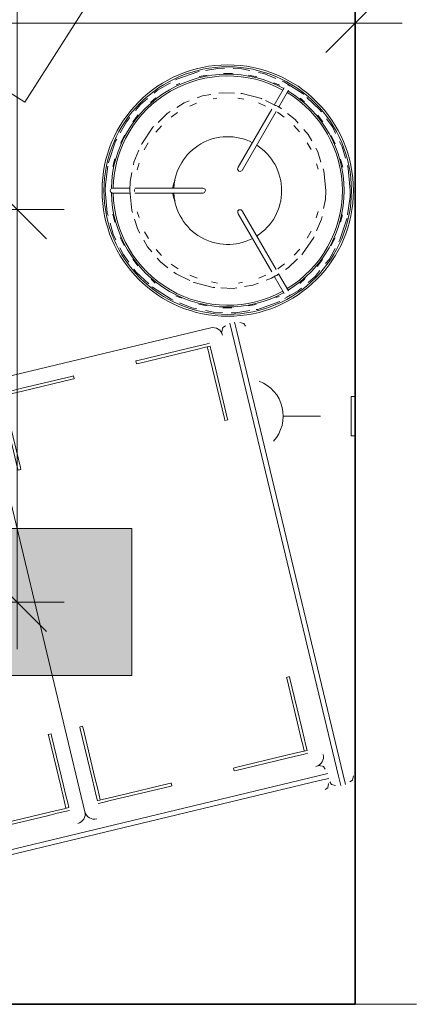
# Model space of a CAD drawing. Header units: centimetres. Extents: x -923 to 131, y 2044 to 2827.
# Tile 10 of 14: x -465 to -385, y 2346 to 2547. Entities that reach past the tile are written whole.
import ezdxf

# ---------------------------------------------------------------- set-up
doc = ezdxf.new("R2010")
doc.units = ezdxf.units.CM
for name, color, linetype, lineweight in [('Meble-1', 253, 'Continuous', 18), ('Oprawy oświetleniowe', 7, 'Continuous', 18), ('Oprawy oświetleniowe-1', 253, 'Continuous', 18), ('Osprzęt elektryczny-1', 253, 'Continuous', 18), ('Symbol gniazda-1', 253, 'Continuous', 18), ('Wymiary', 50, 'Continuous', 9), ('Wymiary-40', 50, 'Continuous', 9), ('Ściany-1', 253, 'Continuous', 18), ('Ściany-2', 250, 'Continuous', 35)]:
    doc.layers.add(name, color=color, linetype=linetype, lineweight=lineweight)
doc.styles.add('Arial_1', font='arial.ttf', dxfattribs={"height": 10})
doc.dimstyles.new('Przekątna_-_2_5_mm_Arial', dxfattribs={"dimscale": 30.48, "dimtxt": 10.202594, "dimasz": 0.393701, "dimexe": 0.314961, "dimexo": 0.19685, "dimgap": 0.229659, "dimtad": 1, "dimdec": 0, "dimzin": 0, "dimdsep": 46, "dimtxsty": 'Arial_1', "dimblk1": 'OBLIQUE', "dimblk2": 'OBLIQUE', "dimsah": 1, "dimcen": 0.09, "dimdle": 0.314961, "dimazin": 0, "dimtfac": 1, "dimtdec": 4, "dimtix": 1, "dimtmove": 0, "dimatfit": 3, "dimfxl": 1, "dimtvp": 1, "dimtfill": 1, "dimtolj": 1, "dimtzin": 0, "dimarcsym": 2})

# ---------------------------------------------------------------- blocks, each defined once
blk = doc.blocks.new('Armchair Plump - Armchair Plump-491428-Rzut_sufitu projektowany')
at = {"layer": 'Meble-1'}
for p, q in [((-40, 50.87), (40, 50.87)), ((-40, 32.49), (-40, 50.87)), ((40, 50.87), (40, 32.49)), ((40, 32.49), (-40, 32.49)), ((-40, 32.49), (-40, -37.47)), ((40, 32.49), (40, -37.47)), ((-40, -37.47), (40, -37.47))]:
    blk.add_line(p, q, dxfattribs=at)
blk = doc.blocks.new('F03999_EN_Anderson-Sofa_2019 - Grey Velvet-874359-Rzut_sufitu projektowany')
at = {"layer": 'Meble-1'}
for p, q in [((-78, -2), (-78, 0)), ((-78, -95), (-78, -2)), ((-77, 0), (-77, -2)), ((-77, -2), (-77, -95)), ((-75, -2), (-73, -2)), ((-73, -2), (73, -2)), ((73, -2), (75, -2)), ((77, -2), (77, 0)), ((77, -95), (77, -2)), ((78, 0), (78, -2)), ((78, -2), (78, -95)), ((-73, -3), (-75, -3)), ((73, -3), (-73, -3)), ((75, -3), (73, -3)), ((-71.01, -8), (-72, -8)), ((-69.44, -8), (-71.01, -8)), ((-69.44, -8), (-67.37, -8)), ((-56.96, -8), (-67.37, -8)), ((-56.55, -8), (-56.96, -8)), ((-56.54, -8.6), (-56.54, -8)), ((-56.54, -8), (-56.54, -8)), ((-43.46, -8), (-43.46, -8.6)), ((-43.46, -8), (-43.46, -8)), ((-43.04, -8), (-43.45, -8)), ((-32.63, -8), (-43.04, -8)), ((-32.63, -8), (-30.56, -8)), ((-28.99, -8), (-30.56, -8)), ((-28, -8), (-28.99, -8)), ((-25, -95), (-25, -7)), ((-25, -7), (-25, -95)), ((-21.01, -8), (-22, -8)), ((-19.44, -8), (-21.01, -8)), ((-19.44, -8), (-17.37, -8)), ((-6.96, -8), (-17.37, -8)), ((-6.55, -8), (-6.96, -8)), ((-6.54, -8.6), (-6.54, -8)), ((-6.54, -8), (-6.54, -8)), ((6.54, -8), (6.54, -8.6)), ((6.54, -8), (6.54, -8)), ((6.96, -8), (6.55, -8)), ((17.37, -8), (6.96, -8)), ((17.37, -8), (19.44, -8)), ((21.01, -8), (19.44, -8)), ((22, -8), (21.01, -8)), ((28.99, -8), (28, -8)), ((30.56, -8), (28.99, -8)), ((30.56, -8), (32.63, -8)), ((43.04, -8), (32.63, -8)), ((43.45, -8), (43.04, -8)), ((43.46, -8.6), (43.46, -8)), ((43.46, -8), (43.46, -8)), ((56.54, -8), (56.54, -8.6)), ((56.54, -8), (56.54, -8)), ((56.96, -8), (56.55, -8)), ((67.37, -8), (56.96, -8)), ((67.37, -8), (69.44, -8)), ((71.01, -8), (69.44, -8)), ((72, -8), (71.01, -8)), ((-72, -8.6), (-72, -9.59)), ((-72, -8.6), (-71.01, -8.6)), ((-72, -9.59), (-72, -11.16)), ((-71.4, -9.59), (-71.4, -8.62)), ((-71.4, -11.16), (-71.4, -9.59)), ((-71.01, -8.6), (-69.44, -8.6)), ((-67.37, -8.6), (-69.44, -8.6)), ((-67.37, -8.6), (-56.96, -8.6)), ((-56.96, -8.6), (-56.55, -8.6)), ((-56.54, -8.6), (-56.54, -8.6)), ((-43.46, -8.6), (-43.46, -8.6)), ((-43.45, -8.6), (-43.04, -8.6)), ((-43.04, -8.6), (-32.63, -8.6)), ((-30.56, -8.6), (-32.63, -8.6)), ((-30.56, -8.6), (-28.99, -8.6)), ((-28.99, -8.6), (-28, -8.6)), ((-28.6, -8.62), (-28.6, -9.59)), ((-28.6, -9.59), (-28.6, -11.16)), ((-28, -9.59), (-28, -8.6)), ((-28, -11.16), (-28, -9.59)), ((-22, -8.6), (-22, -9.59)), ((-22, -8.6), (-21.01, -8.6)), ((-22, -9.59), (-22, -11.16)), ((-21.4, -9.59), (-21.4, -8.62)), ((-21.4, -11.16), (-21.4, -9.59)), ((-21.01, -8.6), (-19.44, -8.6)), ((-17.37, -8.6), (-19.44, -8.6)), ((-17.37, -8.6), (-6.96, -8.6)), ((-6.96, -8.6), (-6.55, -8.6)), ((-6.54, -8.6), (-6.54, -8.6)), ((6.54, -8.6), (6.54, -8.6)), ((6.55, -8.6), (6.96, -8.6)), ((6.96, -8.6), (17.37, -8.6)), ((19.44, -8.6), (17.37, -8.6)), ((19.44, -8.6), (21.01, -8.6)), ((21.01, -8.6), (22, -8.6)), ((21.4, -8.62), (21.4, -9.59)), ((21.4, -9.59), (21.4, -11.16)), ((22, -9.59), (22, -8.6)), ((22, -11.16), (22, -9.59)), ((28, -8.6), (28, -9.59)), ((28, -8.6), (28.99, -8.6)), ((28, -9.59), (28, -11.16)), ((28.6, -9.59), (28.6, -8.62)), ((28.6, -11.16), (28.6, -9.59)), ((28.99, -8.6), (30.56, -8.6)), ((32.63, -8.6), (30.56, -8.6)), ((32.63, -8.6), (43.04, -8.6)), ((43.04, -8.6), (43.45, -8.6)), ((43.46, -8.6), (43.46, -8.6)), ((56.54, -8.6), (56.54, -8.6)), ((56.55, -8.6), (56.96, -8.6)), ((56.96, -8.6), (67.37, -8.6)), ((69.44, -8.6), (67.37, -8.6)), ((69.44, -8.6), (71.01, -8.6)), ((71.01, -8.6), (72, -8.6)), ((71.4, -8.62), (71.4, -9.59)), ((71.4, -9.59), (71.4, -11.16)), ((72, -9.59), (72, -8.6)), ((72, -11.16), (72, -9.59)), ((-72, -13.23), (-72, -11.16)), ((-71.4, -11.16), (-71.4, -13.23)), ((-28.6, -13.23), (-28.6, -11.16)), ((-28, -11.16), (-28, -13.23)), ((-22, -13.23), (-22, -11.16)), ((-21.4, -11.16), (-21.4, -13.23)), ((21.4, -13.23), (21.4, -11.16)), ((22, -11.16), (22, -13.23)), ((28, -13.23), (28, -11.16)), ((28.6, -11.16), (28.6, -13.23)), ((71.4, -13.23), (71.4, -11.16)), ((72, -11.16), (72, -13.23)), ((-72, -13.23), (-72, -23.64)), ((-71.4, -23.64), (-71.4, -13.23)), ((-28.6, -13.23), (-28.6, -23.64)), ((-28, -23.64), (-28, -13.23)), ((-22, -13.23), (-22, -23.64)), ((-21.4, -23.64), (-21.4, -13.23)), ((21.4, -13.23), (21.4, -23.64)), ((22, -23.64), (22, -13.23)), ((28, -13.23), (28, -23.64)), ((28.6, -23.64), (28.6, -13.23)), ((71.4, -13.23), (71.4, -23.64)), ((72, -23.64), (72, -13.23)), ((-72, -23.64), (-72, -24.05)), ((-72, -24.06), (-71.4, -24.06)), ((-72, -24.06), (-72, -24.06)), ((-71.4, -24.05), (-71.4, -23.64)), ((-71.4, -24.06), (-71.4, -24.06)), ((-28.6, -23.64), (-28.6, -24.05)), ((-28.6, -24.06), (-28, -24.06)), ((-28.6, -24.06), (-28.6, -24.06)), ((-28, -24.05), (-28, -23.64)), ((-28, -24.06), (-28, -24.06)), ((-22, -23.64), (-22, -24.05)), ((-22, -24.06), (-21.4, -24.06)), ((-22, -24.06), (-22, -24.06)), ((-21.4, -24.05), (-21.4, -23.64)), ((-21.4, -24.06), (-21.4, -24.06)), ((21.4, -23.64), (21.4, -24.05)), ((21.4, -24.06), (22, -24.06)), ((21.4, -24.06), (21.4, -24.06)), ((22, -24.05), (22, -23.64)), ((22, -24.06), (22, -24.06)), ((28, -23.64), (28, -24.05)), ((28, -24.06), (28.6, -24.06)), ((28, -24.06), (28, -24.06)), ((28.6, -24.05), (28.6, -23.64)), ((28.6, -24.06), (28.6, -24.06)), ((71.4, -23.64), (71.4, -24.05)), ((71.4, -24.06), (72, -24.06)), ((71.4, -24.06), (71.4, -24.06)), ((72, -24.05), (72, -23.64)), ((72, -24.06), (72, -24.06)), ((-71.4, -77.94), (-72, -77.94)), ((-72, -77.94), (-72, -77.94)), ((-72, -77.95), (-72, -78.36)), ((-71.4, -77.94), (-71.4, -77.94)), ((-71.4, -78.36), (-71.4, -77.95)), ((-28, -77.94), (-28.6, -77.94)), ((-28.6, -77.94), (-28.6, -77.94)), ((-28.6, -77.95), (-28.6, -78.36)), ((-28, -77.94), (-28, -77.94)), ((-28, -78.36), (-28, -77.95)), ((-21.4, -77.94), (-22, -77.94)), ((-22, -77.94), (-22, -77.94)), ((-22, -77.95), (-22, -78.36)), ((-21.4, -77.94), (-21.4, -77.94)), ((-21.4, -78.36), (-21.4, -77.95)), ((22, -77.94), (21.4, -77.94)), ((21.4, -77.94), (21.4, -77.94)), ((21.4, -77.95), (21.4, -78.36)), ((22, -77.94), (22, -77.94)), ((22, -78.36), (22, -77.95)), ((28.6, -77.94), (28, -77.94)), ((28, -77.94), (28, -77.94)), ((28, -77.95), (28, -78.36)), ((28.6, -77.94), (28.6, -77.94)), ((28.6, -78.36), (28.6, -77.95)), ((72, -77.94), (71.4, -77.94)), ((71.4, -77.94), (71.4, -77.94)), ((71.4, -77.95), (71.4, -78.36)), ((72, -77.94), (72, -77.94)), ((72, -78.36), (72, -77.95)), ((-72, -78.36), (-72, -88.77)), ((-71.4, -88.77), (-71.4, -78.36)), ((-28.6, -78.36), (-28.6, -88.77)), ((-28, -88.77), (-28, -78.36)), ((-22, -78.36), (-22, -88.77)), ((-21.4, -88.77), (-21.4, -78.36)), ((21.4, -78.36), (21.4, -88.77)), ((22, -88.77), (22, -78.36)), ((28, -78.36), (28, -88.77)), ((28.6, -88.77), (28.6, -78.36)), ((71.4, -78.36), (71.4, -88.77)), ((72, -88.77), (72, -78.36)), ((-72, -90.84), (-72, -88.77)), ((-71.4, -88.77), (-71.4, -90.84)), ((-28.6, -90.84), (-28.6, -88.77)), ((-28, -88.77), (-28, -90.84)), ((-22, -90.84), (-22, -88.77)), ((-21.4, -88.77), (-21.4, -90.84)), ((21.4, -90.84), (21.4, -88.77)), ((22, -88.77), (22, -90.84)), ((28, -90.84), (28, -88.77)), ((28.6, -88.77), (28.6, -90.84)), ((71.4, -90.84), (71.4, -88.77)), ((72, -88.77), (72, -90.84)), ((-72, -90.84), (-72, -92.41)), ((-71.4, -92.41), (-71.4, -90.84)), ((-28.6, -90.84), (-28.6, -92.41)), ((-28, -92.41), (-28, -90.84)), ((-22, -90.84), (-22, -92.41)), ((-21.4, -92.41), (-21.4, -90.84)), ((21.4, -90.84), (21.4, -92.41)), ((22, -92.41), (22, -90.84)), ((28, -90.84), (28, -92.41)), ((28.6, -92.41), (28.6, -90.84)), ((71.4, -90.84), (71.4, -92.41)), ((72, -92.41), (72, -90.84)), ((-72, -92.41), (-72, -93.4)), ((-71.01, -93.4), (-72, -93.4)), ((-72, -94), (-71.01, -94)), ((-71.4, -93.38), (-71.4, -92.41)), ((-69.44, -93.4), (-71.01, -93.4)), ((-71.01, -94), (-69.44, -94)), ((-69.44, -93.4), (-67.37, -93.4)), ((-67.37, -94), (-69.44, -94)), ((-56.96, -93.4), (-67.37, -93.4)), ((-67.37, -94), (-56.96, -94)), ((-56.55, -93.4), (-56.96, -93.4)), ((-56.96, -94), (-56.55, -94)), ((-56.54, -94), (-56.54, -93.4)), ((-56.54, -93.4), (-56.54, -93.4)), ((-56.54, -94), (-56.54, -94)), ((-43.46, -93.4), (-43.46, -94)), ((-43.46, -93.4), (-43.46, -93.4)), ((-43.46, -94), (-43.46, -94)), ((-43.04, -93.4), (-43.45, -93.4)), ((-43.45, -94), (-43.04, -94)), ((-32.63, -93.4), (-43.04, -93.4)), ((-43.04, -94), (-32.63, -94)), ((-32.63, -93.4), (-30.56, -93.4)), ((-30.56, -94), (-32.63, -94)), ((-28.99, -93.4), (-30.56, -93.4)), ((-30.56, -94), (-28.99, -94)), ((-28, -93.4), (-28.99, -93.4)), ((-28.99, -94), (-28, -94)), ((-28.6, -92.41), (-28.6, -93.38)), ((-28, -93.4), (-28, -92.41)), ((-22, -92.41), (-22, -93.4)), ((-21.01, -93.4), (-22, -93.4)), ((-22, -94), (-21.01, -94)), ((-21.4, -93.38), (-21.4, -92.41)), ((-19.44, -93.4), (-21.01, -93.4)), ((-21.01, -94), (-19.44, -94)), ((-19.44, -93.4), (-17.37, -93.4)), ((-17.37, -94), (-19.44, -94)), ((-6.96, -93.4), (-17.37, -93.4)), ((-17.37, -94), (-6.96, -94)), ((-6.55, -93.4), (-6.96, -93.4)), ((-6.96, -94), (-6.55, -94)), ((-6.54, -94), (-6.54, -93.4)), ((-6.54, -93.4), (-6.54, -93.4)), ((-6.54, -94), (-6.54, -94)), ((6.54, -93.4), (6.54, -94)), ((6.54, -93.4), (6.54, -93.4)), ((6.54, -94), (6.54, -94)), ((6.96, -93.4), (6.55, -93.4)), ((6.55, -94), (6.96, -94)), ((17.37, -93.4), (6.96, -93.4)), ((6.96, -94), (17.37, -94)), ((17.37, -93.4), (19.44, -93.4)), ((19.44, -94), (17.37, -94)), ((21.01, -93.4), (19.44, -93.4)), ((19.44, -94), (21.01, -94)), ((22, -93.4), (21.01, -93.4)), ((21.01, -94), (22, -94)), ((21.4, -92.41), (21.4, -93.38)), ((22, -93.4), (22, -92.41)), ((28, -92.41), (28, -93.4)), ((28.99, -93.4), (28, -93.4)), ((28, -94), (28.96, -94)), ((28.6, -93.38), (28.6, -92.41)), ((28.97, -94), (28.99, -94)), ((30.56, -93.4), (28.99, -93.4)), ((28.99, -94), (30.56, -94)), ((30.56, -93.4), (32.63, -93.4)), ((32.63, -94), (30.56, -94)), ((43.04, -93.4), (32.63, -93.4)), ((32.63, -94), (43.04, -94)), ((43.45, -93.4), (43.04, -93.4)), ((43.04, -94), (43.45, -94)), ((43.46, -94), (43.46, -93.4)), ((43.46, -93.4), (43.46, -93.4)), ((43.46, -94), (43.46, -94)), ((56.54, -93.4), (56.54, -94)), ((56.54, -93.4), (56.54, -93.4)), ((56.54, -94), (56.54, -94)), ((56.96, -93.4), (56.55, -93.4)), ((56.55, -94), (56.96, -94)), ((67.37, -93.4), (56.96, -93.4)), ((56.96, -94), (67.37, -94)), ((67.37, -93.4), (69.44, -93.4)), ((69.44, -94), (67.37, -94)), ((71.01, -93.4), (69.44, -93.4)), ((69.44, -94), (71.01, -94)), ((72, -93.4), (71.01, -93.4)), ((71.01, -94), (72, -94)), ((71.4, -92.41), (71.4, -93.38)), ((72, -93.4), (72, -92.41)), ((-78, -97), (-78, -95)), ((-77, -95), (-77, -97)), ((77, -97), (77, -95)), ((78, -95), (78, -97)), ((-73, -97), (-27, -97)), ((-23, -97), (73, -97))]:
    blk.add_line(p, q, dxfattribs=at)
at = {"layer": 'Meble-1', "flags": 128}
for points in [[(-80, -1.3), (-79.61, -0.51), (-79, -0.3)], [(-76, -0.3), (-75.21, -0.69), (-75, -1.3)], [(-74.7, -1), (-74.31, -0.21), (-73.7, 0)], [(73.7, 0), (74.49, -0.39), (74.7, -1)], [(75, -1.3), (75.39, -0.51), (76, -0.3)], [(79, -0.3), (79.79, -0.69), (80, -1.3)], [(-73.7, -5), (-74.49, -4.61), (-74.7, -4)], [(74.7, -4), (74.31, -4.79), (73.7, -5)], [(-79, -96.7), (-79.79, -96.31), (-80, -95.7)], [(-75, -95.7), (-75.39, -96.49), (-76, -96.7)], [(76, -96.7), (75.21, -96.31), (75, -95.7)], [(80, -95.7), (79.61, -96.49), (79, -96.7)]]:
    blk.add_lwpolyline(points, dxfattribs=at)
at = {"layer": 'Meble-1'}
for centre, start, end in [((-73, -7), 90, 180), ((-27, -7), 360, 90), ((-23, -7), 90, 180), ((73, -7), 360, 90), ((-73, -95), 180, 270), ((-27, -95), 270, 360), ((-23, -95), 180, 270), ((73, -95), 270, 360)]:
    blk.add_arc(centre, 2, start, end, dxfattribs=at)
blk = doc.blocks.new('Lighting_Floor-mounting_Orsjo-Belysning_Aria-Floor-Lamp - Black-873016-Rzut_sufitu projektowany')
at = {"layer": 'Oprawy oświetleniowe-1'}
for p, q in [((-5.81, 23.24), (-4.17, 23.53)), ((-0.86, 23.91), (0.97, 23.89)), ((4.21, 23.53), (5.94, 23.19)), ((-10.49, 21.58), (-9.8, 21.84)), ((9.43, 21.97), (10.61, 21.5)), ((11.54, 20.99), (9.49, 17.44)), ((10.38, 16.98), (12.4, 20.47)), ((-15.77, 17.96), (-14.69, 18.94)), ((-2.98, 18.69), (-2.2, 18.86)), ((2.09, 18.86), (3.28, 18.62)), ((9.75, 17.38), (7.73, 18.37)), ((14.81, 18.86), (15.63, 18.1)), ((-7.74, 17.24), (-6.37, 17.86)), ((9, 16.58), (2.16, 4.75)), ((3.03, 4.25), (9.88, 16.12)), ((6.27, 17.88), (7.73, 17.25)), ((-19.35, 14.04), (-18.26, 15.47)), ((-11.57, 14.95), (-10.22, 15.94)), ((10.13, 15.98), (11.51, 15)), ((18.35, 15.38), (19.38, 13.99)), ((-14.69, 11.92), (-13.55, 13.19)), ((13.49, 13.25), (14.63, 12)), ((-21.89, 9.67), (-21.07, 11.29)), ((21.13, 11.21), (21.92, 9.56)), ((-17.02, 8.3), (-16.21, 9.72)), ((16.18, 9.76), (16.99, 8.4)), ((-23.45, 4.93), (-23.01, 6.45)), ((23.02, 6.44), (23.46, 4.8)), ((-18.48, 4.26), (-18.05, 5.59)), ((2.08, 4.61), (2.16, 4.75)), ((2.95, 4.11), (3.03, 4.25)), ((3.03, 4.25), (2.95, 4.11)), ((18.1, 5.47), (18.47, 4.37)), ((-19.94, 0.5), (-22.6, 0.5)), ((-5.19, 0.5), (-18.94, 0.5)), ((-5.04, 0.5), (-5.19, 0.5)), ((-5.19, 0.5), (-5.04, 0.5)), ((-22.6, -0.5), (-19.94, -0.5)), ((-18.94, -0.5), (-5.19, -0.5)), ((-5.04, -0.5), (-5.19, -0.5)), ((-23.02, -6.44), (-23.46, -4.8)), ((-18.1, -5.47), (-18.47, -4.37)), ((2.08, -4.61), (2.16, -4.75)), ((2.16, -4.75), (2.08, -4.61)), ((2.16, -4.75), (9, -16.58)), ((2.95, -4.11), (3.03, -4.25)), ((9.88, -16.12), (3.03, -4.25)), ((18.48, -4.26), (18.05, -5.59)), ((23.45, -4.93), (23.01, -6.45)), ((-21.13, -11.21), (-21.92, -9.56)), ((-16.18, -9.76), (-16.99, -8.4)), ((17.02, -8.3), (16.21, -9.72)), ((21.89, -9.67), (21.07, -11.29)), ((-13.49, -13.25), (-14.63, -12)), ((14.69, -11.92), (13.55, -13.19)), ((-18.35, -15.38), (-19.38, -13.99)), ((19.35, -14.04), (18.26, -15.47)), ((-10.13, -15.98), (-11.51, -15)), ((11.57, -14.95), (10.22, -15.94)), ((-6.27, -17.88), (-7.73, -17.25)), ((7.74, -17.24), (6.37, -17.86)), ((9.49, -17.44), (11.54, -20.99)), ((10.19, -17.1), (10.4, -16.96)), ((12.4, -20.48), (10.38, -16.98)), ((15.77, -17.96), (14.69, -18.94)), ((-14.81, -18.86), (-15.63, -18.1)), ((-2.09, -18.86), (-3.28, -18.62)), ((2.98, -18.69), (2.2, -18.86)), ((-9.43, -21.97), (-10.61, -21.5)), ((10.49, -21.58), (9.8, -21.84)), ((-4.21, -23.53), (-5.92, -23.19)), ((0.86, -23.91), (-0.97, -23.89)), ((5.81, -23.24), (4.17, -23.53))]:
    blk.add_line(p, q, dxfattribs=at)
at = {"layer": 'Oprawy oświetleniowe-1', "flags": 128}
for points in [[(-5.81, 24.29), (-6.13, 24.24), (-10.41, 22.73), (-10.64, 22.6)], [(-0.69, 24.92), (-1.64, 24.95), (-4.54, 24.49)], [(4.52, 24.49), (2.9, 24.83), (1.09, 24.88)], [(9.82, 22.88), (7.34, 23.9), (6.29, 24.12)], [(15.48, 19.62), (15.36, 19.73), (11.54, 22.18), (11.14, 22.34)], [(-11.67, 22.01), (-14.35, 20.48), (-15.03, 19.9)], [(-16.38, 18.76), (-17.81, 17.54), (-18.82, 16.31)], [(-7.84, 18.31), (-8.92, 17.9), (-10.4, 16.96)], [(-3.45, 19.6), (-5.12, 19.33), (-6.25, 18.91)], [(1.38, 19.85), (-1.11, 19.97), (-1.84, 19.85)], [(6.99, 18.73), (6.88, 18.78), (2.94, 19.78), (2.65, 19.8)], [(19.12, 16.03), (18.68, 16.62), (16.12, 19.02)], [(-11.77, 16.1), (-12.35, 15.73), (-14.23, 13.91)], [(10.97, 16.67), (10.53, 17.01), (10.13, 17.2)], [(-19.98, 14.91), (-20.69, 14.03), (-21.92, 11.81)], [(14.4, 13.77), (13.74, 14.53), (12.19, 15.73)], [(22.01, 11.67), (21.37, 12.97), (20.16, 14.62)], [(-15.09, 13.09), (-15.27, 12.91), (-17.56, 9.56), (-17.63, 9.41)], [(17.13, 10.13), (16.39, 11.46), (15.51, 12.48)], [(-22.65, 10.49), (-22.89, 10.06), (-24.33, 5.76), (-24.35, 5.65)], [(-18.13, 8.22), (-19.13, 5.82), (-19.24, 5.27)], [(19.03, 5.81), (18.37, 7.91), (17.95, 8.67)], [(24, 6.64), (23.37, 8.89), (22.81, 10.02)], [(-24.44, 4.98), (-24.97, 1.26), (-25, 0)], [(2.27, 3.93), (2.02, 4.34), (2.08, 4.61)], [(2.16, 4.75), (2.08, 4.61), (2.08, 4.61)], [(2.95, 4.11), (2.54, 3.86), (2.27, 3.93)], [(20, 0), (19.59, 4.04), (19.46, 4.44)], [(25, 0), (24.59, 4.52), (24.43, 5.1)], [(-19.55, 3.69), (-19.92, 1.84), (-20, 0)], [(-25, 0), (-24.59, -4.52), (-24.43, -5.1)], [(-24, 0.02), (-23.78, 0.42), (-23.51, 0.5)], [(-23.51, 0.5), (-23.11, 0.5), (-22.62, 0.5)], [(-22.62, 0.5), (-23.01, 0.5), (-23.51, 0.5), (-23.51, 0.5)], [(-20, 0), (-19.59, -4.04), (-19.46, -4.44)], [(-5.04, 0.5), (-4.61, 0.27), (-4.54, 0)], [(-4.54, 0), (-4.77, -0.42), (-5.04, -0.5)], [(19.55, -3.69), (19.92, -1.84), (20, 0)], [(24.44, -4.98), (24.97, -1.26), (25, 0)], [(-23.51, -0.5), (-23.93, -0.27), (-24, -0.06)], [(-23.51, -0.5), (-23.11, -0.5), (-22.62, -0.5)], [(-22.62, -0.5), (-23.39, -0.5), (-23.51, -0.5)], [(-5.19, -0.5), (-5.04, -0.5), (-5.04, -0.5)], [(2.08, -4.61), (2.07, -4.13), (2.27, -3.93)], [(2.27, -3.93), (2.75, -3.92), (2.95, -4.11)], [(-19.03, -5.81), (-18.37, -7.91), (-17.95, -8.67)], [(3.03, -4.25), (2.95, -4.11), (2.95, -4.11)], [(18.13, -8.22), (19.13, -5.82), (19.24, -5.27)], [(22.65, -10.49), (22.89, -10.06), (24.33, -5.76), (24.35, -5.65)], [(-24, -6.64), (-23.37, -8.89), (-22.81, -10.02)], [(15.09, -13.09), (15.27, -12.91), (17.56, -9.56), (17.63, -9.41)], [(-22.01, -11.67), (-21.37, -12.97), (-20.16, -14.62)], [(-17.13, -10.13), (-16.39, -11.46), (-15.51, -12.48)], [(19.98, -14.91), (20.69, -14.03), (21.92, -11.81)], [(-14.4, -13.77), (-13.74, -14.53), (-12.19, -15.73)], [(11.77, -16.1), (12.35, -15.73), (14.23, -13.91)], [(-19.14, -16), (-18.68, -16.62), (-16.12, -19.02)], [(-10.97, -16.67), (-10.53, -17.01), (-7.73, -18.37)], [(7.84, -18.31), (8.92, -17.9), (9.76, -17.37)], [(16.38, -18.76), (17.81, -17.54), (18.82, -16.31)], [(-15.48, -19.62), (-15.36, -19.73), (-11.54, -22.18), (-11.14, -22.34)], [(-6.99, -18.73), (-6.88, -18.78), (-2.94, -19.78), (-2.65, -19.8)], [(-1.38, -19.85), (1.11, -19.97), (1.84, -19.85)], [(3.45, -19.6), (5.12, -19.33), (6.25, -18.91)], [(11.67, -22.01), (14.35, -20.48), (15.03, -19.9)], [(-9.82, -22.88), (-7.34, -23.9), (-6.29, -24.12)], [(5.81, -24.29), (6.13, -24.24), (10.41, -22.73), (10.64, -22.6)], [(-4.52, -24.49), (-2.9, -24.83), (-1.09, -24.88)], [(0.69, -24.92), (1.64, -24.95), (4.54, -24.49)]]:
    blk.add_lwpolyline(points, dxfattribs=at)
at = {"layer": 'Oprawy oświetleniowe-1'}
for radius, start, end in [(25.65, 360, 180), (25.25, 360, 180), (23.75, 61.1989, 178.9291), (23.39, 61.2164, 178.7838), (23.39, 61.2163, 178.7839), (23.75, 360, 58.7824), (23.39, 360, 58.7637), (23.39, 0, 58.7638), (11, 62.6343, 177.402), (11, 0, 57.4399), (25.65, 180, 360), (25.25, 180, 360), (11, 302.6286, 360), (23.39, 301.232, 360), (23.75, 301.2145, 360), (23.75, 181.0829, 298.7984), (23.39, 181.1724, 298.7798), (23.39, 181.1721, 298.7797), (11, 182.6343, 297.402), (23.39, 301.232, 360)]:
    blk.add_arc((0, 0), radius, start, end, dxfattribs=at)
for centre, major_axis, ratio, start_param, end_param in [((12.25, 21.22), (-0.433, 0.25), 0.610127, 4.712389, 5.129829), ((12.25, 21.22), (-0.433, 0.25), 0.610127, 4.18879, 4.712389), ((9.75, 16.89), (-0.433, 0.25), 0.99028, 4.712389, 5.480009), ((9.75, 16.89), (-0.433, 0.25), 0.99028, 4.03301, 4.712389), ((-10.52, 0), (0, 2.23), 0.305363, 0.314159, 1.331056), ((-19.5, 0), (0, 0.5), 0.99028, 4.712389, 5.098534), ((-19.5, 0), (0, 0.5), 0.99028, 4.334574, 4.712389), ((-10.52, 0), (0, 2.23), 0.305363, 1.810986, 2.827433), ((9.75, -16.89), (0.433, 0.25), 0.99028, 3.944768, 4.712389), ((9.75, -16.89), (0.433, 0.25), 0.99028, 4.712389, 5.391768), ((12.29, -21.29), (0.433, 0.25), 0.610127, 3.926991, 4.712389), ((12.29, -21.29), (0.433, 0.25), 0.610127, 4.712389, 5.497787)]:
    blk.add_ellipse(centre, major_axis=major_axis, ratio=ratio, start_param=start_param, end_param=end_param, dxfattribs=at)
blk = doc.blocks.new('TD_gniazda_wlaczniki_r01 - Gniazdo_wtykowe-V3-Rzut_sufitu projektowany')
at = {"layer": 'Osprzęt elektryczny-1'}
for p, q in [((-397.02, 2470.08), (-397.02, 2462.08)), ((-396.22, 2470.08), (-397.02, 2470.08)), ((-396.22, 2462.08), (-396.22, 2470.08)), ((-396.22, 2462.08), (-397.02, 2462.08))]:
    blk.add_line(p, q, dxfattribs=at)
at = {"layer": 'Symbol gniazda-1'}
blk.add_line((-403.3, 2466.08), (-410.9, 2466.08), dxfattribs=at)
blk.add_arc((-418.5, 2466.08), 7.6, 317.617, 69.2606, dxfattribs=at)
blk = doc.blocks.new('Wisząca_podłużna - Nowa oprawa 30_120-912776-Rzut_sufitu projektowany')
at = {"layer": 'Oprawy oświetleniowe'}
blk.add_hatch(color=256, dxfattribs=at).paths.add_polyline_path([(59.67, -15), (-60, -15), (-60, 15), (60, 15), (60, -15)])
for p, q in [((60, 15), (-60, 15)), ((-60, 15), (-60, -15)), ((60, -15), (60, 15)), ((0, 9), (0, -9)), ((-9, 0), (9, 0)), ((-60, -15), (60, -15))]:
    blk.add_line(p, q, dxfattribs=at)
blk = doc.blocks.new('DIMBLOCK5-Rzut_sufitu projektowany')
at = {"layer": 'Wymiary-40'}
for p, q in [((-501.82, 2546.26), (-501.82, 2555.86)), ((-396.22, 2546.26), (-396.22, 2548.74)), ((-501.82, 2546.26), (-386.62, 2546.26)), ((-501.82, 2546.26), (-501.82, 2449.12)), ((-396.22, 2546.26), (-396.22, 2536.66))]:
    blk.add_line(p, q, dxfattribs=at)
at = {"layer": 'Wymiary-40', "color": 250, "lineweight": 35}
for p, q in [((-501.82, 2546.26), (-495.82, 2552.26)), ((-396.22, 2546.26), (-390.22, 2552.26)), ((-501.82, 2546.26), (-507.82, 2540.26)), ((-396.22, 2546.26), (-402.22, 2540.26))]:
    blk.add_line(p, q, dxfattribs=at)
at = {"layer": 'Wymiary-40', "color": 0, "insert": (-460.56, 2566.24), "char_height": 10, "width": 27.6883, "attachment_point": 1, "line_spacing_factor": 0.941778, "style": 'Arial_1', "bg_fill": 3, "box_fill_scale": 1.25, "bg_fill_color": 256, "bg_fill_true_color": 13158600, "bg_fill_transparency": 0}
blk.add_mtext('106', dxfattribs=at)
blk = doc.blocks.new('_Oblique')
at = {"color": 0, "linetype": 'ByBlock', "lineweight": -2}
blk.add_line((-0.5, -0.5), (0.5, 0.5), dxfattribs=at)
blk = doc.blocks.new('DIMBLOCK17-Rzut_sufitu projektowany')
at = {"layer": 'Wymiary-40', "color": 250, "lineweight": 35}
for p, q in [((-465.22, 2508.25), (-471.22, 2514.25)), ((-465.22, 2508.25), (-459.22, 2502.25)), ((-465.22, 2428.12), (-471.22, 2434.12)), ((-465.22, 2428.12), (-459.22, 2422.12))]:
    blk.add_line(p, q, dxfattribs=at)
at = {"layer": 'Wymiary-40'}
for p, q in [((-465.22, 2508.25), (-483.22, 2508.25)), ((-465.22, 2418.52), (-465.22, 2508.25)), ((-465.22, 2508.25), (-455.62, 2508.25)), ((-465.22, 2428.12), (-467.7, 2428.12)), ((-465.22, 2428.12), (-455.62, 2428.12))]:
    blk.add_line(p, q, dxfattribs=at)
at = {"layer": 'Wymiary-40', "color": 0, "insert": (-485.2, 2460.49), "char_height": 10, "width": 18.4588, "attachment_point": 1, "rotation": 90, "line_spacing_factor": 0.941778, "style": 'Arial_1', "bg_fill": 3, "box_fill_scale": 1.25, "bg_fill_color": 256, "bg_fill_true_color": 13158600, "bg_fill_transparency": 0}
blk.add_mtext('80', dxfattribs=at)
blk = doc.blocks.new('DIMBLOCK18-Rzut_sufitu projektowany')
at = {"layer": 'Wymiary-40'}
for p, q in [((-465.22, 2508.25), (-465.22, 2609.68)), ((-465.22, 2600.08), (-467.7, 2600.08)), ((-465.22, 2600.08), (-455.62, 2600.08)), ((-465.22, 2508.25), (-483.22, 2508.25)), ((-465.22, 2508.25), (-455.62, 2508.25))]:
    blk.add_line(p, q, dxfattribs=at)
at = {"layer": 'Wymiary-40', "color": 250, "lineweight": 35}
for p, q in [((-465.22, 2600.08), (-471.22, 2606.08)), ((-465.22, 2600.08), (-459.22, 2594.08)), ((-465.22, 2508.25), (-471.22, 2514.25)), ((-465.22, 2508.25), (-459.22, 2502.25))]:
    blk.add_line(p, q, dxfattribs=at)
at = {"layer": 'Wymiary-40', "color": 0, "insert": (-485.2, 2546.47), "char_height": 10, "width": 18.4588, "attachment_point": 1, "rotation": 90, "line_spacing_factor": 0.941778, "style": 'Arial_1', "bg_fill": 3, "box_fill_scale": 1.25, "bg_fill_color": 256, "bg_fill_true_color": 13158600, "bg_fill_transparency": 0}
blk.add_mtext('92', dxfattribs=at)

msp = doc.modelspace()

# ---------------------------------------------------------------- linework, layer by layer
at = {"layer": 'Ściany-1'}
msp.add_line((-383.72, 2346.08), (-396.22, 2346.08), dxfattribs=at)
at = {"layer": 'Ściany-2'}
for p, q in [((-396.22, 2346.08), (-396.22, 2682.08)), ((-803.54, 2346.08), (-396.22, 2346.08))]:
    msp.add_line(p, q, dxfattribs=at)

# ---------------------------------------------------------------- block references
at = {"layer": 'Meble-1'}
for name, p, rotation in [('Armchair Plump - Armchair Plump-491428-Rzut_sufitu projektowany', (-477.28, 2583.17), 327.5366068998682), ('F03999_EN_Anderson-Sofa_2019 - Grey Velvet-874359-Rzut_sufitu projektowany', (-474.03, 2372.72), 193.4948863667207)]:
    msp.add_blockref(name, p, dxfattribs=dict(at, rotation=rotation))
at = {"layer": 'Oprawy oświetleniowe', "extrusion": (0, 0, -1)}
msp.add_blockref('Wisząca_podłużna - Nowa oprawa 30_120-912776-Rzut_sufitu projektowany', (501.82, 2428.12), dxfattribs=at)
at = {"layer": 'Oprawy oświetleniowe-1'}
msp.add_blockref('Lighting_Floor-mounting_Orsjo-Belysning_Aria-Floor-Lamp - Black-873016-Rzut_sufitu projektowany', (-422.22, 2512.08), dxfattribs=at)
at = {"layer": 'Symbol gniazda-1'}
msp.add_blockref('TD_gniazda_wlaczniki_r01 - Gniazdo_wtykowe-V3-Rzut_sufitu projektowany', (0, 0), dxfattribs=at)

# ---------------------------------------------------------------- next in the draw order: dimensions: what is measured, and where the dimension line sits
at = {"layer": 'Wymiary'}
dim = msp.add_linear_dim(base=(-396.22, 2546.26), p1=(-501.82, 2443.12), p2=(-396.22, 2554.74), dimstyle='Przekątna_-_2_5_mm_Arial', override={"dimpost": '<>', "dimfxl": 153.661867}, dxfattribs=at)
dim.commit()
dim.dimension.update_dxf_attribs({"geometry": 'DIMBLOCK5-Rzut_sufitu projektowany', "text_midpoint": (-449.02, 2558.36)})

# ---------------------------------------------------------------- next in the draw order: dimensions: what is measured, and where the dimension line sits
dim = msp.add_linear_dim(base=(-465.22, 2508.25), p1=(-473.7, 2428.12), p2=(-489.22, 2508.25), angle=90, dimstyle='Przekątna_-_2_5_mm_Arial', override={"dimpost": '<>', "dimfxl": 81.620657}, dxfattribs=at)
dim.commit()
dim.dimension.update_dxf_attribs({"geometry": 'DIMBLOCK17-Rzut_sufitu projektowany', "text_midpoint": (-477.32, 2468.18)})

# ---------------------------------------------------------------- next in the draw order: dimensions: what is measured, and where the dimension line sits
dim = msp.add_linear_dim(base=(-465.22, 2600.08), p1=(-489.22, 2508.25), p2=(-473.7, 2600.08), angle=90, dimstyle='Przekątna_-_2_5_mm_Arial', override={"dimpost": '<>', "dimfxl": 93.131236}, dxfattribs=at)
dim.commit()
dim.dimension.update_dxf_attribs({"geometry": 'DIMBLOCK18-Rzut_sufitu projektowany', "text_midpoint": (-477.32, 2554.16)})

doc.saveas('drawing.dxf')
